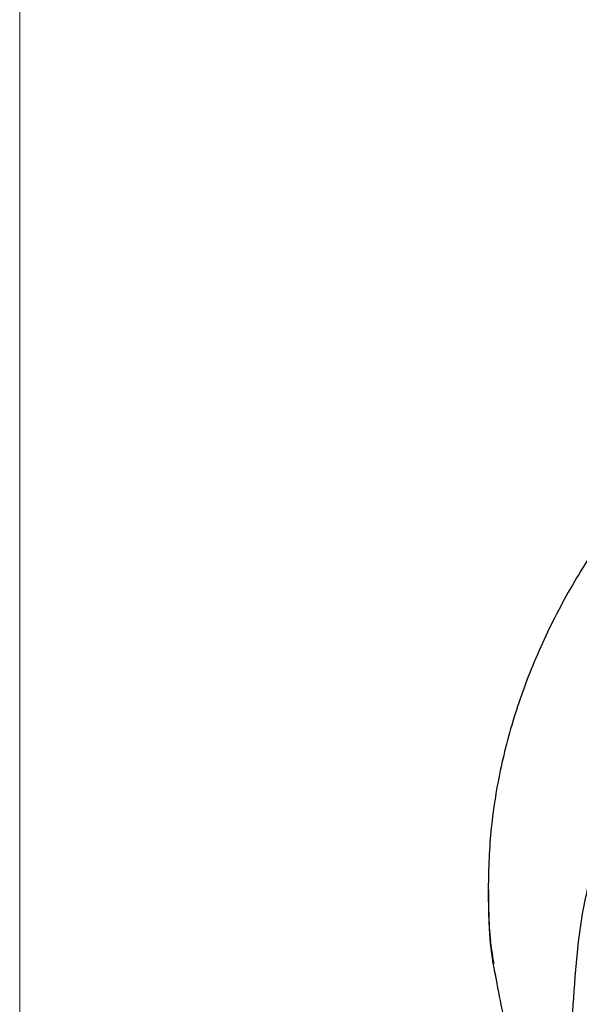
# Model space of a CAD drawing. Header units: inches. Extents: x 0 to 77643, y -44170 to 0.
# Tile 29 of 159: x 68464.78 to 68467.45, y -42942.02 to -42937.34. Entities that reach past the tile are written whole.
import ezdxf

# ---------------------------------------------------------------- set-up
doc = ezdxf.new("R2010")
doc.units = ezdxf.units.IN
doc.header["$MEASUREMENT"] = 0
doc.layers.get('0').update_dxf_attribs({"lineweight": 0})
doc.layers.add('p--kafelki', color=251, linetype='Continuous', lineweight=13)
doc.layers.add('p--łazienka NP', color=150, linetype='Continuous', lineweight=25)

# ---------------------------------------------------------------- blocks, each defined once
blk = doc.blocks.new('natrysk')
at = {"linetype": 'Continuous'}
for points, knots in [([(2.2021, 56.0148), (2.2031, 56.0445), (2.2075, 56.1709), (2.1832, 56.3938), (2.1288, 56.6814), (2.041, 56.9652), (1.9232, 57.244), (1.775, 57.5163), (1.5974, 57.7808), (1.391, 58.0361), (1.1569, 58.2808), (0.8963, 58.5134), (0.6108, 58.7328), (0.3018, 58.9376), (-0.0289, 59.1269), (-0.3794, 59.2995), (-0.7478, 59.4547), (-1.1322, 59.5916), (-1.5304, 59.7096), (-1.9403, 59.8082), (-2.3599, 59.8869), (-2.7869, 59.9452), (-3.2192, 59.9831), (-3.6544, 60.0002), (-4.0904, 59.9964), (-4.5248, 59.9719), (-4.9554, 59.9267), (-5.3801, 59.861), (-5.7965, 59.7752), (-6.2026, 59.6696), (-6.5962, 59.5447), (-6.9753, 59.401), (-7.3379, 59.2393), (-7.682, 59.0603), (-8.0058, 58.8649), (-8.3075, 58.6538), (-8.5854, 58.4283), (-8.8378, 58.1894), (-9.0633, 57.9385), (-9.2604, 57.6769), (-9.4281, 57.4062), (-9.5653, 57.1281), (-9.6715, 56.8442), (-9.7457, 56.5563), (-9.7891, 56.266), (-9.7974, 55.9753), (-9.7894, 55.7709), (-9.7697, 55.6649), (-9.7678, 55.6548)], [0, 0, 0, 0, 0.006763, 0.028794, 0.050826, 0.072896, 0.095036, 0.117267, 0.139598, 0.162025, 0.184535, 0.207111, 0.229735, 0.252392, 0.275066, 0.297748, 0.32043, 0.343107, 0.365776, 0.388439, 0.411095, 0.433745, 0.456391, 0.479034, 0.501677, 0.524321, 0.546969, 0.569621, 0.592281, 0.614951, 0.63763, 0.660321, 0.683024, 0.705738, 0.728461, 0.751185, 0.773903, 0.796602, 0.819266, 0.841876, 0.864412, 0.886856, 0.909195, 0.931427, 0.953565, 0.975632, 0.997665, 1, 1, 1, 1]), ([(-9.3921, 55.4262), (-9.3805, 55.6038), (-9.357, 55.9628), (-9.2007, 56.4161), (-9.0111, 56.7838), (-8.8204, 57.0716), (-8.5919, 57.3501), (-8.3292, 57.6143), (-8.0372, 57.86), (-7.7165, 58.0884), (-7.3648, 58.3002), (-6.8885, 58.5412), (-6.2624, 58.7874), (-5.4763, 58.9955), (-4.6454, 59.129), (-4.0805, 59.1455), (-3.7947, 59.1539)], [0, 0, 0, 0, 0.090987, 0.183869, 0.237026, 0.290183, 0.344889, 0.399594, 0.452493, 0.505393, 0.559811, 0.61423, 0.709564, 0.807123, 0.902446, 1, 1, 1, 1]), ([(-9.758, 55.5948), (-9.7609, 55.6081), (-9.7907, 55.744), (-9.7913, 55.8815), (-9.7918, 56.0057)], [0, 0, 0, 0, 0.097579, 1, 1, 1, 1]), ([(-9.7611, 55.5997), (-9.7409, 55.4923), (-9.7041, 55.2969), (-9.6226, 55.0335), (-9.541, 54.8181), (-9.4699, 54.6575), (-9.4043, 54.5234), (-9.3397, 54.4011), (-9.2565, 54.256), (-9.1603, 54.1038), (-9.0656, 53.9668), (-8.9922, 53.8674), (-8.9328, 53.7905), (-8.8731, 53.7157), (-8.7901, 53.6164), (-8.671, 53.4832), (-8.4928, 53.3009), (-8.2367, 53.0699), (-7.9565, 52.8523), (-7.7576, 52.7227), (-7.6883, 52.6775)], [0, 0, 0, 0, 0.094664, 0.172375, 0.233086, 0.286083, 0.31626, 0.35175, 0.396585, 0.449425, 0.494347, 0.526664, 0.545582, 0.56773, 0.603677, 0.653448, 0.717015, 0.815768, 0.93575, 1, 1, 1, 1])]:
    blk.add_open_spline(points, degree=3, knots=knots, dxfattribs=at)

msp = doc.modelspace()

# ---------------------------------------------------------------- linework, layer by layer
at = {"layer": 'p--kafelki', "linetype": 'Continuous'}
msp.add_line((68464.78369, -42906.48684), (68464.78369, -43116.48684), dxfattribs=at)

# ---------------------------------------------------------------- block references
at = {"layer": 'p--łazienka NP', "linetype": 'Continuous', "lineweight": 30, "ltscale": 35}
msp.add_blockref('natrysk', (68476.8065, -42997.48637), dxfattribs=at)

doc.saveas('drawing.dxf')
